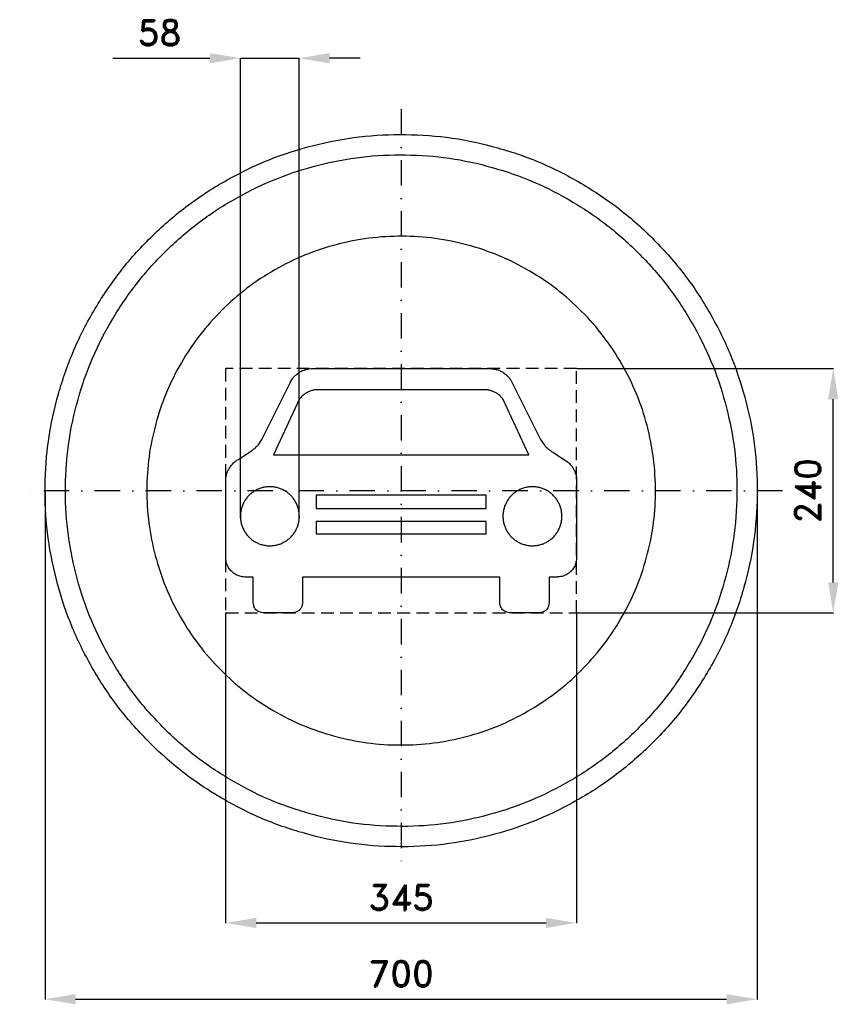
# Model space of a CAD drawing. Header units: millimetres. Extents: x -375 to 430, y -505 to 463.
import ezdxf

# ---------------------------------------------------------------- set-up
doc = ezdxf.new("R2010")
doc.units = ezdxf.units.MM
doc.header["$LTSCALE"] = 5
doc.linetypes.add('ČERCHOVANÁX2', pattern=[2, 1, -0.5, 0, -0.5])
doc.linetypes.add('ČÁRKOVANÁX2', pattern=[1.5, 1, -0.5])
doc.layers.add('Kóty', color=2, linetype='Continuous')
doc.layers.add('Značka', color=7, linetype='Continuous')
doc.styles.get("Standard").update_dxf_attribs({"font": 'romand.shx', "height": 25})
doc.dimstyles.get("Standard").update_dxf_attribs({"dimtxt": 25, "dimasz": 30, "dimexe": 0.18, "dimexo": 0.0625, "dimgap": 12.5, "dimtad": 1, "dimdec": 0, "dimzin": 0, "dimdsep": 46, "dimtxsty": 'Standard', "dimcen": 0.09, "dimadec": 0, "dimazin": 0, "dimtfac": 1, "dimtdec": 0, "dimtofl": 0, "dimtmove": 0, "dimatfit": 3, "dimfxl": 1, "dimtolj": 1, "dimtzin": 0, "dimarcsym": 0})

# ---------------------------------------------------------------- blocks, each defined once
blk = doc.blocks.new('*D1')
at = {"layer": 'Defpoints', "color": 0, "transparency": 16777216}
for p in [(-172.5, -120), (172.5, -120), (172.5, -424.82)]:
    blk.add_point(p, dxfattribs=at)
at = {"layer": 'Kóty', "color": 0, "lineweight": -2, "transparency": 16777216}
for p, q in [((-172.5, -120.06), (-172.5, -425)), ((172.5, -120.06), (172.5, -425)), ((-142.5, -424.82), (142.5, -424.82))]:
    blk.add_line(p, q, dxfattribs=at)
at = {"layer": 'Kóty', "color": 0, "transparency": 16777216}
for points in [[(-142.5, -419.82), (-142.5, -429.82), (-172.5, -424.82)], [(142.5, -419.82), (142.5, -429.82), (172.5, -424.82)]]:
    blk.add_solid(points, dxfattribs=at)
at = {"layer": 'Kóty', "color": 0, "transparency": 16777216, "insert": (0, -399.82), "char_height": 25, "attachment_point": 5}
blk.add_mtext('\\A1;345', dxfattribs=at)
blk = doc.blocks.new('*D2')
at = {"layer": 'Defpoints', "color": 0, "transparency": 16777216}
for p in [(-349.98, 0), (350.05, 0.12), (350.05, -499.82)]:
    blk.add_point(p, dxfattribs=at)
at = {"layer": 'Kóty', "color": 0, "lineweight": -2, "transparency": 16777216}
for p, q in [((350.05, 0.05), (350.05, -500)), ((-349.98, -0.06), (-349.98, -500)), ((-319.98, -499.82), (320.05, -499.82))]:
    blk.add_line(p, q, dxfattribs=at)
at = {"layer": 'Kóty', "color": 0, "transparency": 16777216}
for points in [[(-319.98, -494.82), (-319.98, -504.82), (-349.98, -499.82)], [(320.05, -494.82), (320.05, -504.82), (350.05, -499.82)]]:
    blk.add_solid(points, dxfattribs=at)
at = {"layer": 'Kóty', "color": 0, "transparency": 16777216, "insert": (0.04, -474.82), "char_height": 25, "attachment_point": 5}
blk.add_mtext('\\A1;700', dxfattribs=at)
blk = doc.blocks.new('*D3')
at = {"layer": 'Defpoints', "color": 0, "transparency": 16777216}
for p in [(172.5, 120), (424.84, 120), (172.5, -120.06)]:
    blk.add_point(p, dxfattribs=at)
at = {"layer": 'Kóty', "color": 0, "lineweight": -2, "transparency": 16777216}
for p, q in [((172.56, 120), (425.02, 120)), ((424.84, -90.06), (424.84, 90)), ((172.56, -120.06), (425.02, -120.06))]:
    blk.add_line(p, q, dxfattribs=at)
at = {"layer": 'Kóty', "color": 0, "transparency": 16777216}
for points in [[(419.84, 90), (429.84, 90), (424.84, 120)], [(419.84, -90.06), (429.84, -90.06), (424.84, -120.06)]]:
    blk.add_solid(points, dxfattribs=at)
at = {"layer": 'Kóty', "color": 0, "transparency": 16777216, "insert": (399.84, -0.03), "char_height": 25, "attachment_point": 5, "rotation": 90}
blk.add_mtext('\\A1;240', dxfattribs=at)

msp = doc.modelspace()

# ---------------------------------------------------------------- linework, layer by layer
at = {"layer": 'Kóty'}
for p, q in [((-283.47, 425.14), (-187.99, 425.14)), ((-157.99, -26.54), (-157.99, 425.32)), ((-100.3, -29.18), (-100.3, 425.32)), ((-40.3, 425.14), (-70.3, 425.14))]:
    msp.add_line(p, q, dxfattribs=at)
msp.add_lwpolyline([(-157.99, 425.14), (-100.3, 425.14)], dxfattribs=at)
for points in [[(-187.99, 430.14), (-187.99, 420.14), (-157.99, 425.14)], [(-70.3, 430.14), (-70.3, 420.14), (-100.3, 425.14)]]:
    msp.add_solid(points, dxfattribs=at)
at = {"layer": 'Značka', "color": 6, "linetype": 'ČERCHOVANÁX2', "lineweight": 25, "ltscale": 5}
for p, q in [((0, 375), (0, -375)), ((375, 0), (-375, 0))]:
    msp.add_line(p, q, dxfattribs=at)
at = {"layer": 'Značka', "color": 5}
for points in [[(350.05, 0.12), (350.05, -2.18), (350.02, -4.47, -0.032168), (346.54, -50.09, -0.035723), (336.91, -94.89, -0.036667), (321.88, -138.15, -0.034754), (300.85, -178.84, -0.034039), (275.02, -216.66, -0.034453), (244.28, -250.59, -0.03456), (209.56, -280.45, -0.034426), (171.07, -305.26, -0.034389), (129.8, -325.11, -0.034418), (86.21, -339.12, -0.034424), (41.21, -347.61, -0.034417), (-4.53, -349.85, -0.034416), (-50.19, -346.41, -0.034417), (-94.95, -336.74, -0.034417), (-138.17, -321.6, -0.034417), (-178.9, -300.68, -0.034417), (-216.72, -274.86, -0.034417), (-250.65, -244.11, -0.034417), (-280.51, -209.39, -0.034417), (-305.32, -170.9, -0.034417), (-325.17, -129.64, -0.034417), (-339.18, -86.04, -0.034417), (-347.67, -41.04, -0.034417), (-349.92, 4.7, -0.034417), (-346.47, 50.36, -0.034417), (-336.81, 95.12, -0.034417), (-321.66, 138.34, -0.034417), (-300.74, 179.07, -0.034417), (-274.93, 216.89, -0.034416), (-244.17, 250.82, -0.034418), (-209.45, 280.68, -0.034417), (-170.96, 305.49, -0.034415), (-129.7, 325.34, -0.034415), (-86.1, 339.35, -0.034415), (-41.1, 347.84, -0.034416), (4.63, 350.09, -0.034417), (50.3, 346.64, -0.034417), (95.06, 336.97, -0.034417), (138.27, 321.83, -0.034417), (179.01, 300.91, -0.034417), (216.83, 275.1, -0.034407), (250.76, 244.34, -0.034414), (280.62, 209.62, -0.034488), (305.43, 171.13, -0.034419), (325.26, 129.88, -0.034077), (339.28, 86.27, -0.03279), (347.56, 43.5, -0.034265), (350.05, 0.12)], [(88.6, 120.12, -0.004347), (90.61, 119.82, -0.013022), (92.62, 119.46, -0.017209), (94.33, 119.03, -0.021842), (96, 118.48, -0.025102), (97.82, 117.69, -0.02105), (99.56, 116.74, -0.020115), (101.3, 115.61, -0.020285), (102.94, 114.35, -0.019757), (104.33, 113.11, -0.023056), (105.61, 111.77, -0.023326), (106.8, 110.28, -0.019224), (107.86, 108.69, -0.010058), (108.61, 107.41, -0.00335), (109.33, 106.12), (137.15, 50.22), (140.81, 44.86), (141.41, 44.21), (142.03, 43.57), (142.73, 42.87), (143.46, 42.18), (144.15, 41.56), (144.85, 40.97), (145.53, 40.42), (146.22, 39.88), (146.81, 39.44), (147.41, 39.02, 0.009041), (148.53, 38.28), (149.66, 37.57), (160.13, 30.8), (161.67, 29.78, -0.012712), (163.18, 28.71, -0.021014), (164.79, 27.4, -0.025358), (166.26, 25.94, -0.023537), (167.49, 24.49, -0.020232), (168.58, 22.94, -0.017596), (169.51, 21.41, -0.017464), (170.33, 19.81, -0.016391), (170.95, 18.42, -0.019953), (171.46, 16.99, -0.023312), (171.95, 15.15, -0.015365), (172.3, 13.27), (172.43, 12.41), (172.55, 11.56), (172.55, -65.73), (172.28, -68.04, -0.021096), (171.88, -70.33, -0.033811), (171.15, -72.8, -0.040508), (170.07, -75.13, -0.037361), (168.78, -77.09, -0.031821), (167.24, -78.86, -0.027681), (165.61, -80.36, -0.027514), (163.83, -81.68, -0.025961), (162.21, -82.66, -0.031414), (160.49, -83.44, -0.037213), (158.18, -84.14, -0.024632), (155.8, -84.56, -0.006417), (154.7, -84.69, -0.00215), (153.61, -84.8), (145.41, -84.8), (145.41, -110.23), (145.21, -112.04, -0.044424), (144.79, -113.81, -0.079458), (143.54, -116.16, -0.085257), (141.62, -117.97, -0.082616), (138.93, -119.22, -0.02588), (135.95, -119.88), (106.51, -119.88, -0.019324), (104.08, -119.39, -0.059569), (101.79, -118.53, -0.076959), (99.73, -116.98, -0.08108), (98.24, -114.87, -0.06346), (97.45, -112.62, -0.0205), (97.04, -110.23), (97.04, -84.8), (-96.94, -84.8), (-96.94, -110.23, -0.014109), (-97.17, -112.02, -0.042571), (-97.6, -113.76, -0.079397), (-98.91, -116.16, -0.085967), (-100.9, -118.01, -0.078912), (-103.52, -119.22, -0.024872), (-106.4, -119.88), (-135.84, -119.88, -0.020551), (-138.39, -119.39, -0.063626), (-140.77, -118.48, -0.077194), (-142.78, -116.93, -0.081565), (-144.21, -114.84, -0.064427), (-144.95, -112.6, -0.020768), (-145.3, -110.23), (-145.3, -84.8), (-153.5, -84.8), (-154.84, -84.66, -0.008146), (-156.18, -84.49, -0.024087), (-158.4, -84.06, -0.036629), (-160.56, -83.37, -0.03086), (-162.19, -82.61, -0.024396), (-163.73, -81.68, -0.028173), (-165.6, -80.29, -0.029202), (-167.29, -78.69, -0.033968), (-168.89, -76.81, -0.039937), (-170.19, -74.72, -0.041739), (-171.22, -72.31, -0.033839), (-171.89, -69.76, -0.017791), (-172.21, -67.75, -0.005941), (-172.45, -65.73), (-172.45, 11.56, -0.001658), (-172.3, 12.6, -0.004951), (-172.13, 13.65, -0.015089), (-171.79, 15.41, -0.023055), (-171.31, 17.14, -0.019599), (-170.81, 18.49, -0.015384), (-170.23, 19.81, -0.017821), (-169.36, 21.49, -0.018572), (-168.37, 23.1, -0.02163), (-167.21, 24.72, -0.025132), (-165.9, 26.22, -0.026052), (-164.37, 27.68, -0.020998), (-162.7, 28.99, -0.010702), (-161.37, 29.91), (-160.02, 30.8), (-149.56, 37.57), (-148.39, 38.3), (-147.25, 39.06), (-146.67, 39.47), (-146.11, 39.88), (-145.39, 40.45), (-144.67, 41.03), (-143.94, 41.66), (-143.22, 42.3), (-142.48, 43.01), (-141.76, 43.73), (-141.23, 44.29), (-140.7, 44.86), (-137.04, 50.22), (-109.22, 106.12), (-108.66, 107.14), (-108.08, 108.14, -0.016386), (-107.02, 109.81, -0.02496), (-105.83, 111.39, -0.021259), (-104.77, 112.57, -0.016806), (-103.62, 113.66, -0.019523), (-102.03, 114.99, -0.020224), (-100.34, 116.19, -0.02345), (-98.46, 117.32, -0.0272), (-96.48, 118.25, -0.028215), (-94.28, 119.02, -0.022779), (-92.01, 119.56), (-90.26, 119.86), (-88.49, 120.12), (88.6, 120.12)], [(125.47, 35.45), (99.88, 90.34), (99.11, 91.23, 0.005694), (98.33, 92.1, 0.017723), (96.92, 93.53, 0.027588), (95.39, 94.83, 0.024469), (94.02, 95.78, 0.019408), (92.57, 96.6, 0.018156), (91, 97.37, 0.018747), (89.38, 98.01, 0.018353), (87.89, 98.49, 0.021078), (86.37, 98.85, 0.021355), (84.78, 99.1, 0.017946), (83.18, 99.22, 0.00951), (81.93, 99.26), (80.68, 99.26), (-80.58, 99.26), (-82, 99.25), (-83.43, 99.21, 0.01777), (-84.99, 99.06, 0.020803), (-86.54, 98.8, 0.020078), (-88, 98.43, 0.017415), (-89.44, 97.95, 0.017664), (-90.98, 97.33, 0.017514), (-92.47, 96.6, 0.020586), (-93.99, 95.73, 0.02512), (-95.42, 94.72, 0.02822), (-97.03, 93.32, 0.017903), (-98.51, 91.78), (-99.15, 91.07), (-99.78, 90.34), (-125.37, 35.45), (125.47, 35.45)], [(-100.02, -25.08, 0.009644), (-100.33, -21.49, 0.02923), (-100.92, -17.94, 0.03848), (-102.06, -14.33, 0.034248), (-103.72, -10.91, 0.033137), (-105.78, -7.72, 0.034356), (-108.25, -4.85, 0.034682), (-111.06, -2.3, 0.034412), (-114.2, -0.16, 0.034366), (-117.57, 1.57, 0.03442), (-121.15, 2.83, 0.034424), (-124.86, 3.63, 0.034409), (-128.64, 3.92, 0.034424), (-132.43, 3.73, 0.034416), (-136.16, 3.03, 0.034408), (-139.77, 1.87, 0.034419), (-143.19, 0.22, 0.034417), (-146.38, -1.84, 0.034421), (-149.26, -4.31, 0.034419), (-151.81, -7.12, 0.034413), (-153.95, -10.25, 0.034421), (-155.68, -13.63, 0.034413), (-156.93, -17.21, 0.034415), (-157.73, -20.92, 0.034414), (-158.02, -24.7, 0.034415), (-157.83, -28.49, 0.034417), (-157.13, -32.22, 0.034414), (-155.97, -35.83, 0.034418), (-154.32, -39.25, 0.034416), (-152.27, -42.44, 0.034417), (-149.8, -45.32, 0.034424), (-146.98, -47.87, 0.034415), (-143.85, -50, 0.034409), (-140.48, -51.74, 0.034419), (-136.89, -52.99, 0.034416), (-133.19, -53.79, 0.03441), (-129.4, -54.08, 0.034424), (-125.61, -53.89, 0.034423), (-121.88, -53.19, 0.034425), (-118.27, -52.03, 0.034421), (-114.85, -50.38, 0.034422), (-111.66, -48.33, 0.034389), (-108.79, -45.85, 0.034408), (-106.24, -43.04, 0.034574), (-104.1, -39.91, 0.03441), (-102.37, -36.54, 0.033704), (-101.11, -32.95, 0.034474), (-100.3, -29.24, 0.0373), (-100.03, -25.46), (-100.02, -25.27), (-100.02, -25.08)], [(158.13, -25.08, 0.009627), (157.82, -21.49, 0.029209), (157.24, -17.94, 0.038476), (156.09, -14.33, 0.034244), (154.43, -10.91, 0.033137), (152.37, -7.72, 0.034353), (149.9, -4.85, 0.03468), (147.09, -2.3, 0.034414), (143.96, -0.16, 0.034369), (140.58, 1.57, 0.034421), (137, 2.83, 0.034422), (133.29, 3.63, 0.034408), (129.51, 3.92, 0.034423), (125.72, 3.73, 0.034415), (121.99, 3.03, 0.034407), (118.38, 1.87, 0.034419), (114.96, 0.22, 0.034417), (111.77, -1.84, 0.034424), (108.89, -4.31, 0.034416), (106.35, -7.12, 0.034406), (104.21, -10.25, 0.034424), (102.47, -13.63, 0.034416), (101.22, -17.21, 0.034415), (100.42, -20.92, 0.03441), (100.13, -24.7, 0.034415), (100.32, -28.49, 0.034417), (101.02, -32.22, 0.034414), (102.18, -35.83, 0.034426), (103.83, -39.25, 0.034413), (105.88, -42.44, 0.034417), (108.36, -45.32, 0.034427), (111.17, -47.87, 0.034413), (114.3, -50, 0.03441), (117.68, -51.74, 0.034419), (121.26, -52.99, 0.034417), (124.97, -53.79, 0.03441), (128.75, -54.08, 0.034424), (132.54, -53.89, 0.034423), (136.27, -53.19, 0.034424), (139.88, -52.03, 0.034423), (143.3, -50.38, 0.034426), (146.49, -48.33, 0.034397), (149.37, -45.85, 0.034407), (151.91, -43.04, 0.034571), (154.05, -39.91, 0.034417), (155.78, -36.54, 0.033708), (157.04, -32.95, 0.034482), (157.85, -29.24, 0.037324), (158.13, -25.46), (158.13, -25.27), (158.13, -25.08)]]:
    msp.add_lwpolyline(points, format="xyb", dxfattribs=at)
at = {"layer": 'Značka', "color": 1}
for points in [[(330.05, 0.12), (330.05, -2.04), (330.03, -4.2, -0.032166), (326.74, -47.22, -0.035722), (317.66, -89.46, -0.036665), (303.49, -130.25, -0.034754), (283.66, -168.61, -0.034039), (259.3, -204.27, -0.034453), (230.32, -236.26, -0.03456), (197.59, -264.42, -0.034426), (161.3, -287.81, -0.034389), (122.39, -306.52, -0.034418), (81.28, -319.73, -0.034424), (38.86, -327.74, -0.034417), (-4.27, -329.86, -0.034416), (-47.32, -326.61, -0.034417), (-89.52, -317.49, -0.034417), (-130.27, -303.22, -0.034416), (-168.67, -283.49, -0.034417), (-204.34, -259.15, -0.034417), (-236.33, -230.16, -0.034417), (-264.47, -197.42, -0.034417), (-287.87, -161.13, -0.034417), (-306.59, -122.22, -0.034417), (-319.79, -81.12, -0.034417), (-327.8, -38.69, -0.034417), (-329.92, 4.44, -0.034417), (-326.67, 47.49, -0.034417), (-317.56, 89.69, -0.034417), (-303.28, 130.44, -0.034416), (-283.55, 168.84, -0.034417), (-259.21, 204.5, -0.034418), (-230.22, 236.5, -0.034417), (-197.48, 264.64, -0.034415), (-161.19, 288.04, -0.034416), (-122.28, 306.75, -0.034417), (-81.18, 319.96, -0.034418), (-38.75, 327.97, -0.034417), (4.37, 330.09, -0.034417), (47.43, 326.84, -0.034417), (89.63, 317.73, -0.034415), (130.38, 303.45, -0.034416), (168.78, 283.72, -0.034418), (204.44, 259.38, -0.034406), (236.43, 230.39, -0.034413), (264.59, 197.64, -0.034487), (287.98, 161.36, -0.034418), (306.67, 122.46, -0.034077), (319.9, 81.35, -0.032792), (327.7, 41.02, -0.034265), (330.05, 0.12)], [(250.05, 0.12), (250.05, 1.75), (250.03, 3.39, 0.032169), (247.54, 35.98, 0.035722), (240.67, 67.98, 0.036667), (229.93, 98.87, 0.034753), (214.91, 127.94, 0.03404), (196.45, 154.95, 0.034453), (174.5, 179.19, 0.034563), (149.7, 200.52, 0.034428), (122.21, 218.24, 0.03439), (92.73, 232.42, 0.034416), (61.59, 242.42, 0.034424), (29.45, 248.49, 0.034418), (-3.22, 250.09, 0.034416), (-35.84, 247.64, 0.034415), (-67.81, 240.73, 0.034415), (-98.67, 229.91, 0.034416), (-127.77, 214.97, 0.034418), (-154.79, 196.53, 0.034417), (-179.02, 174.56, 0.034415), (-200.35, 149.76, 0.034417), (-218.07, 122.27, 0.034416), (-232.25, 92.79, 0.034416), (-242.25, 61.65, 0.034417), (-248.32, 29.51, 0.034417), (-249.93, -3.16, 0.034417), (-247.47, -35.77, 0.034417), (-240.56, -67.74, 0.034417), (-229.74, -98.61, 0.034417), (-214.8, -127.71, 0.034416), (-196.36, -154.72, 0.034416), (-174.39, -178.96, 0.034417), (-149.59, -200.28, 0.034417), (-122.1, -218.01, 0.034417), (-92.63, -232.19, 0.034417), (-61.48, -242.19, 0.034416), (-29.34, -248.26, 0.034416), (3.33, -249.86, 0.034417), (35.94, -247.4, 0.034418), (67.91, -240.5, 0.034416), (98.78, -229.68, 0.034417), (127.88, -214.74, 0.034417), (154.89, -196.3, 0.034405), (179.13, -174.33, 0.034415), (200.46, -149.53, 0.034488), (218.18, -122.04, 0.034417), (232.34, -92.57, 0.034078), (242.36, -61.42, 0.032788), (248.27, -30.87, 0.034264), (250.05, 0.12)]]:
    msp.add_lwpolyline(points, format="xyb", dxfattribs=at)
at = {"layer": 'Značka', "color": 6, "linetype": 'ČÁRKOVANÁX2', "ltscale": 2.5}
msp.add_lwpolyline([(-172.5, -120), (172.5, -120), (172.5, 120), (-172.5, 120)], close=True, dxfattribs=at)
at = {"layer": 'Značka', "color": 5}
for points in [[(83.74, -17.44), (83.74, -4.47), (-83.63, -4.47), (-83.63, -17.44), (83.74, -17.44)], [(83.74, -42.34), (83.74, -30.15), (-83.63, -30.15), (-83.63, -42.34), (83.74, -42.34)]]:
    msp.add_lwpolyline(points, dxfattribs=at)

# ---------------------------------------------------------------- texts
at = {"layer": 'Kóty', "insert": (-237.52, 450.14), "char_height": 25, "attachment_point": 5}
msp.add_mtext('\\A1;58', dxfattribs=at)

# ---------------------------------------------------------------- dimensions: what is measured, and where the dimension line sits
at = {"layer": 'Kóty'}
dim = msp.add_linear_dim(base=(424.84, 120), p1=(172.5, -120.06), p2=(172.5, 120), angle=90, dimstyle='Standard', dxfattribs=at)
dim.commit()
dim.dimension.update_dxf_attribs({"geometry": '*D3', "text_midpoint": (399.84, -0.03)})
for base, p1, p2, picture, middle in [((350.05, -499.82), (-349.98, 0), (350.05, 0.12), '*D2', (0.04, -474.82)), ((172.5, -424.82), (-172.5, -120), (172.5, -120), '*D1', (0, -399.82))]:
    dim = msp.add_linear_dim(base=base, p1=p1, p2=p2, dimstyle='Standard', dxfattribs=at)
    dim.commit()
    dim.dimension.update_dxf_attribs({"geometry": picture, "text_midpoint": middle})

doc.saveas('drawing.dxf')
